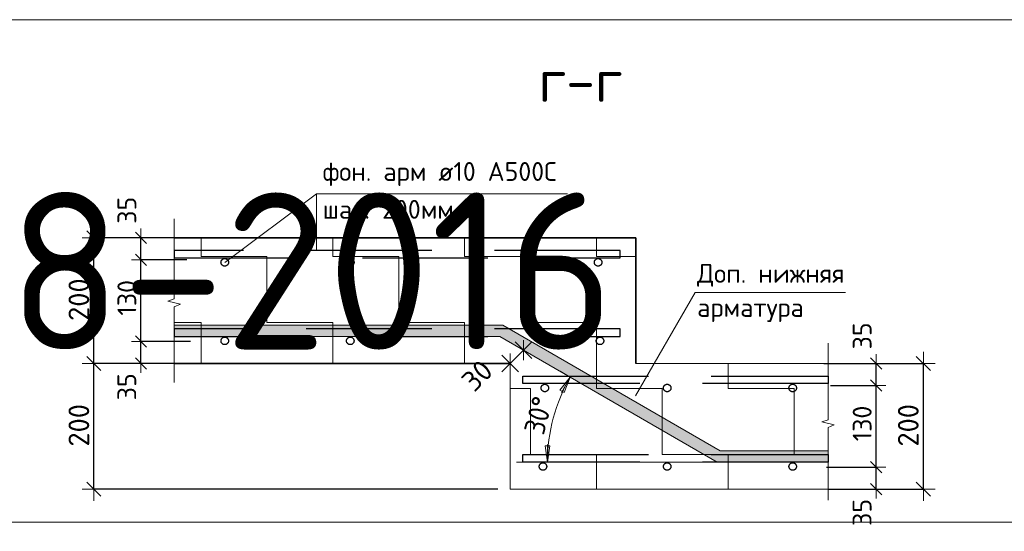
# Model space of a CAD drawing. Header units: metres. Extents: x -38 to 98, y -15 to 19.
# Tile 39 of 64: x 71.636 to 73.205, y 5.128 to 5.942. Entities that reach past the tile are written whole.
import ezdxf

# ---------------------------------------------------------------- set-up
doc = ezdxf.new("R2010")
doc.units = ezdxf.units.M
doc.header["$PDMODE"] = 65
doc.linetypes.add('______2', pattern=[0.27, 0.2, -0.07])
for name, color, linetype, lineweight in [('XR$4$Арм. стержнями нижней зоны', 180, 'Continuous', 35), ('XR$4$ВК__отв в полу 1-2 эт', 220, 'Continuous', 25), ('XR$4$Размерная линия (1)', 7, 'Continuous', 13), ('XR$4$Размерная линия_ общее', 7, 'Continuous', 13), ('XR$4$Текст_ общее_1', 7, 'Continuous', 13)]:
    doc.layers.add(name, color=color, linetype=linetype, lineweight=lineweight)
doc.styles.add('ISOCPEUR', font='txt')
doc.dimstyles.new('DIMSTYLE_17', dxfattribs={"dimtxt": 0.03, "dimasz": 0.03, "dimexe": 0, "dimexo": 0, "dimgap": 0.015, "dimtad": 2, "dimdec": 0, "dimlfac": 1000, "dimrnd": 1, "dimzin": 12, "dimdsep": 46, "dimtxsty": 'ISOCPEUR', "dimblk1": 'ALL_ML_STRICH', "dimblk2": 'ALL_ML_STRICH', "dimsah": 1, "dimcen": 0, "dimclrd": 7, "dimclre": 256, "dimclrt": 7, "dimadec": 0, "dimazin": 0, "dimtfac": 1, "dimtdec": 0, "dimtix": 1, "dimtmove": 2, "dimatfit": 3, "dimfxl": 0, "dimtvp": 1.2, "dimtzin": 0, "dimlwd": 0, "dimlwe": -3, "dimarcsym": 0})
doc.dimstyles.new('DIMSTYLE_19', dxfattribs={"dimtxt": 0.033, "dimasz": 0.0375, "dimexe": 0, "dimexo": 0, "dimgap": 0.0165, "dimtad": 2, "dimdec": 0, "dimlfac": 1000, "dimrnd": 1, "dimzin": 12, "dimdsep": 46, "dimtxsty": 'ISOCPEUR', "dimblk1": 'ALL_ML_STRICH', "dimblk2": 'ALL_ML_STRICH', "dimsah": 1, "dimcen": 0, "dimclrd": 7, "dimclre": 256, "dimclrt": 7, "dimadec": 0, "dimazin": 0, "dimtfac": 1, "dimtdec": 0, "dimtix": 1, "dimtmove": 2, "dimatfit": 3, "dimfxl": 0, "dimtvp": 1.2, "dimtzin": 0, "dimlwd": 0, "dimlwe": -3, "dimarcsym": 0})
doc.dimstyles.new('DIMSTYLE_20', dxfattribs={"dimtxt": 0.03, "dimasz": 0.03, "dimexe": 0, "dimexo": 0, "dimgap": 0.015, "dimtad": 2, "dimdec": 0, "dimlfac": 1000, "dimrnd": 1, "dimzin": 12, "dimdsep": 46, "dimtxsty": 'ISOCPEUR', "dimblk1": 'ALL_ML_STRICH', "dimblk2": 'ALL_ML_STRICH', "dimsah": 1, "dimcen": 0, "dimclrd": 7, "dimclre": 256, "dimclrt": 7, "dimadec": 0, "dimazin": 0, "dimtfac": 1, "dimtdec": 0, "dimtix": 1, "dimtmove": 2, "dimatfit": 3, "dimfxl": 0, "dimtzin": 0, "dimlwd": 0, "dimlwe": -3, "dimarcsym": 0})
doc.dimstyles.new('DIMSTYLE_9', dxfattribs={"dimtxt": 0.033, "dimasz": 0.0375, "dimexe": 0, "dimexo": 0, "dimgap": 0.0165, "dimtad": 2, "dimdec": 0, "dimlfac": 1000, "dimrnd": 1, "dimzin": 12, "dimdsep": 46, "dimtxsty": 'ISOCPEUR', "dimblk1": 'ALL_ML_STRICH', "dimblk2": 'ALL_ML_STRICH', "dimsah": 1, "dimcen": 0, "dimclrd": 7, "dimclre": 256, "dimclrt": 7, "dimadec": 0, "dimazin": 0, "dimtfac": 1, "dimtdec": 0, "dimtix": 1, "dimtmove": 2, "dimatfit": 3, "dimfxl": 0, "dimtzin": 0, "dimlwd": 0, "dimlwe": -3, "dimarcsym": 0})

# ---------------------------------------------------------------- blocks, each defined once
blk = doc.blocks.new('ЭЛЕМЕНТ_УЗОРА_14')
at = {"color": 7, "linetype": 'Continuous', "lineweight": 13, "transparency": 33554687}
blk.add_line((71.8824, 5.3647), (71.8824, 5.3647), dxfattribs=at)
blk.add_lwpolyline([(71.8824, 5.6247), (71.8824, 5.4975), (71.8724, 5.4939), (71.8924, 5.489), (71.8824, 5.4848), (71.8824, 5.3647)], dxfattribs=at)
blk = doc.blocks.new('ЭЛЕМЕНТ_УЗОРА_15')
at = {"color": 7, "linetype": 'Continuous', "lineweight": 13, "transparency": 33554687}
blk.add_line((72.9243, 5.1773), (72.9243, 5.1773), dxfattribs=at)
blk.add_lwpolyline([(72.9243, 5.4273), (72.9243, 5.3051), (72.9143, 5.3016), (72.9343, 5.2968), (72.9243, 5.2928), (72.9243, 5.1773)], dxfattribs=at)
blk = doc.blocks.new('ALL_ML_STRICH')
at = {"color": 0, "linetype": 'ByBlock', "lineweight": -2}
for p, q in [((0, -0.5), (0, 0.5)), ((-1, 0), (0.5, 0)), ((-0.3, -0.3), (0.3, 0.3))]:
    blk.add_line(p, q, dxfattribs=at)
blk = doc.blocks.new('*D430')
at = {"layer": 'DEFPOINTS', "color": 7, "linetype": 'Continuous', "lineweight": 13, "transparency": 33554687}
for p in [(72.9046, 5.3947), (72.9046, 5.1947), (73.0762, 5.1947)]:
    blk.add_point(p, dxfattribs=at)
at = {"layer": 'XR$4$Размерная линия_ общее', "color": 253, "linetype": 'Continuous', "lineweight": -2, "true_color": 0xa0a0a0, "transparency": 33554687}
for p, q in [((72.9246, 5.3947), (73.0762, 5.3947)), ((72.9246, 5.1947), (73.0762, 5.1947))]:
    blk.add_line(p, q, dxfattribs=at)
at = {"layer": 'XR$4$Размерная линия_ общее', "color": 7, "linetype": 'Continuous', "lineweight": -2, "transparency": 33554687}
blk.add_line((73.0762, 5.1947), (73.0762, 5.3947), dxfattribs=at)
at = {"layer": 'XR$4$Размерная линия_ общее', "color": 7, "linetype": 'Continuous', "lineweight": 13, "transparency": 33554687, "xscale": 0.0375, "yscale": 0.0375, "zscale": 0.0375}
for p, rotation in [((73.0762, 5.3947), 90), ((73.0762, 5.1947), 270)]:
    blk.add_blockref('ALL_ML_STRICH', p, dxfattribs=dict(at, rotation=rotation))
at = {"layer": 'XR$4$Размерная линия_ общее', "color": 7, "linetype": 'Continuous', "lineweight": 13, "transparency": 33554687, "insert": (73.0522, 5.2963), "char_height": 0.033, "width": 0.099, "attachment_point": 5, "rotation": 90, "style": 'ISOCPEUR'}
blk.add_mtext('\\A1;{200}', dxfattribs=at)
blk = doc.blocks.new('*D431')
at = {"layer": 'DEFPOINTS', "color": 7, "linetype": 'Continuous', "lineweight": 13, "transparency": 33554687}
for p in [(72.902, 5.2297), (72.9213, 5.1947), (73.0012, 5.1947)]:
    blk.add_point(p, dxfattribs=at)
at = {"layer": 'XR$4$Размерная линия (1)', "color": 9, "linetype": 'Continuous', "lineweight": -2, "true_color": 0xc7c7c7, "transparency": 33554687}
for p, q in [((72.922, 5.2297), (73.0012, 5.2297)), ((72.9413, 5.1947), (73.0012, 5.1947))]:
    blk.add_line(p, q, dxfattribs=at)
at = {"layer": 'XR$4$Размерная линия (1)', "color": 7, "linetype": 'Continuous', "lineweight": -2, "transparency": 33554687}
blk.add_line((73.0012, 5.1947), (73.0012, 5.2297), dxfattribs=at)
at = {"layer": 'XR$4$Размерная линия (1)', "color": 7, "linetype": 'Continuous', "lineweight": 13, "transparency": 33554687, "xscale": 0.03, "yscale": 0.03, "zscale": 0.03}
for p, rotation in [((73.0012, 5.2297), 90), ((73.0012, 5.1947), 270)]:
    blk.add_blockref('ALL_ML_STRICH', p, dxfattribs=dict(at, rotation=rotation))
at = {"layer": 'XR$4$Размерная линия (1)', "color": 7, "linetype": 'Continuous', "lineweight": 13, "transparency": 33554687, "insert": (72.9786, 5.1576), "char_height": 0.03, "width": 0.06, "attachment_point": 5, "rotation": 90, "style": 'ISOCPEUR'}
blk.add_mtext('\\A1;{35}', dxfattribs=at)
blk = doc.blocks.new('*D432')
at = {"layer": 'DEFPOINTS', "color": 7, "linetype": 'Continuous', "lineweight": 13, "transparency": 33554687}
for p in [(72.908, 5.3597), (72.902, 5.2297), (73.0012, 5.2297)]:
    blk.add_point(p, dxfattribs=at)
at = {"layer": 'XR$4$Размерная линия (1)', "color": 9, "linetype": 'Continuous', "lineweight": -2, "true_color": 0xc7c7c7, "transparency": 33554687}
for p, q in [((72.928, 5.3597), (73.0012, 5.3597)), ((72.922, 5.2297), (73.0012, 5.2297))]:
    blk.add_line(p, q, dxfattribs=at)
at = {"layer": 'XR$4$Размерная линия (1)', "color": 7, "linetype": 'Continuous', "lineweight": -2, "transparency": 33554687}
blk.add_line((73.0012, 5.2297), (73.0012, 5.3597), dxfattribs=at)
at = {"layer": 'XR$4$Размерная линия (1)', "color": 7, "linetype": 'Continuous', "lineweight": 13, "transparency": 33554687, "xscale": 0.03, "yscale": 0.03, "zscale": 0.03}
for p, rotation in [((73.0012, 5.3597), 90), ((73.0012, 5.2297), 270)]:
    blk.add_blockref('ALL_ML_STRICH', p, dxfattribs=dict(at, rotation=rotation))
at = {"layer": 'XR$4$Размерная линия (1)', "color": 7, "linetype": 'Continuous', "lineweight": 13, "transparency": 33554687, "insert": (72.9787, 5.2992), "char_height": 0.03, "width": 0.09, "attachment_point": 5, "rotation": 90, "style": 'ISOCPEUR'}
blk.add_mtext('\\A1;{130}', dxfattribs=at)
blk = doc.blocks.new('*D433')
at = {"layer": 'DEFPOINTS', "color": 7, "linetype": 'Continuous', "lineweight": 13, "transparency": 33554687}
for p in [(72.8976, 5.3947), (72.908, 5.3597), (73.0012, 5.3597)]:
    blk.add_point(p, dxfattribs=at)
at = {"layer": 'XR$4$Размерная линия (1)', "color": 9, "linetype": 'Continuous', "lineweight": -2, "true_color": 0xc7c7c7, "transparency": 33554687}
for p, q in [((72.9176, 5.3947), (73.0012, 5.3947)), ((72.928, 5.3597), (73.0012, 5.3597))]:
    blk.add_line(p, q, dxfattribs=at)
at = {"layer": 'XR$4$Размерная линия (1)', "color": 7, "linetype": 'Continuous', "lineweight": -2, "transparency": 33554687}
blk.add_line((73.0012, 5.3597), (73.0012, 5.3947), dxfattribs=at)
at = {"layer": 'XR$4$Размерная линия (1)', "color": 7, "linetype": 'Continuous', "lineweight": 13, "transparency": 33554687, "xscale": 0.03, "yscale": 0.03, "zscale": 0.03}
for p, rotation in [((73.0012, 5.3947), 90), ((73.0012, 5.3597), 270)]:
    blk.add_blockref('ALL_ML_STRICH', p, dxfattribs=dict(at, rotation=rotation))
at = {"layer": 'XR$4$Размерная линия (1)', "color": 7, "linetype": 'Continuous', "lineweight": 13, "transparency": 33554687, "insert": (72.9787, 5.4386), "char_height": 0.03, "width": 0.06, "attachment_point": 5, "rotation": 90, "style": 'ISOCPEUR'}
blk.add_mtext('\\A1;{35}', dxfattribs=at)
blk = doc.blocks.new('*D434')
at = {"layer": 'DEFPOINTS', "color": 7, "linetype": 'Continuous', "lineweight": 13, "transparency": 33554687}
for p in [(71.9285, 5.4297), (71.8294, 5.3947), (71.9092, 5.3947)]:
    blk.add_point(p, dxfattribs=at)
at = {"layer": 'XR$4$Размерная линия (1)', "color": 9, "linetype": 'Continuous', "lineweight": -2, "true_color": 0xc7c7c7, "transparency": 33554687}
for p, q in [((71.9085, 5.4297), (71.8294, 5.4297)), ((71.8892, 5.3947), (71.8294, 5.3947))]:
    blk.add_line(p, q, dxfattribs=at)
at = {"layer": 'XR$4$Размерная линия (1)', "color": 7, "linetype": 'Continuous', "lineweight": -2, "transparency": 33554687}
blk.add_line((71.8294, 5.3947), (71.8294, 5.4297), dxfattribs=at)
at = {"layer": 'XR$4$Размерная линия (1)', "color": 7, "linetype": 'Continuous', "lineweight": 13, "transparency": 33554687, "xscale": 0.03, "yscale": 0.03, "zscale": 0.03}
for p, rotation in [((71.8294, 5.4297), 90), ((71.8294, 5.3947), 270)]:
    blk.add_blockref('ALL_ML_STRICH', p, dxfattribs=dict(at, rotation=rotation))
at = {"layer": 'XR$4$Размерная линия (1)', "color": 7, "linetype": 'Continuous', "lineweight": 13, "transparency": 33554687, "insert": (71.8068, 5.3576), "char_height": 0.03, "width": 0.06, "attachment_point": 5, "rotation": 90, "style": 'ISOCPEUR'}
blk.add_mtext('\\A1;{35}', dxfattribs=at)
blk = doc.blocks.new('*D435')
at = {"layer": 'DEFPOINTS', "color": 7, "linetype": 'Continuous', "lineweight": 13, "transparency": 33554687}
for p in [(71.9225, 5.5597), (71.8294, 5.4297), (71.9285, 5.4297)]:
    blk.add_point(p, dxfattribs=at)
at = {"layer": 'XR$4$Размерная линия (1)', "color": 9, "linetype": 'Continuous', "lineweight": -2, "true_color": 0xc7c7c7, "transparency": 33554687}
for p, q in [((71.9025, 5.5597), (71.8294, 5.5597)), ((71.9085, 5.4297), (71.8294, 5.4297))]:
    blk.add_line(p, q, dxfattribs=at)
at = {"layer": 'XR$4$Размерная линия (1)', "color": 7, "linetype": 'Continuous', "lineweight": -2, "transparency": 33554687}
blk.add_line((71.8294, 5.4297), (71.8294, 5.5597), dxfattribs=at)
at = {"layer": 'XR$4$Размерная линия (1)', "color": 7, "linetype": 'Continuous', "lineweight": 13, "transparency": 33554687, "xscale": 0.03, "yscale": 0.03, "zscale": 0.03}
for p, rotation in [((71.8294, 5.5597), 90), ((71.8294, 5.4297), 270)]:
    blk.add_blockref('ALL_ML_STRICH', p, dxfattribs=dict(at, rotation=rotation))
at = {"layer": 'XR$4$Размерная линия (1)', "color": 7, "linetype": 'Continuous', "lineweight": 13, "transparency": 33554687, "insert": (71.8069, 5.4992), "char_height": 0.03, "width": 0.09, "attachment_point": 5, "rotation": 90, "style": 'ISOCPEUR'}
blk.add_mtext('\\A1;{130}', dxfattribs=at)
blk = doc.blocks.new('*D436')
at = {"layer": 'DEFPOINTS', "color": 7, "linetype": 'Continuous', "lineweight": 13, "transparency": 33554687}
for p in [(71.9329, 5.5947), (71.8294, 5.5597), (71.9225, 5.5597)]:
    blk.add_point(p, dxfattribs=at)
at = {"layer": 'XR$4$Размерная линия (1)', "color": 9, "linetype": 'Continuous', "lineweight": -2, "true_color": 0xc7c7c7, "transparency": 33554687}
for p, q in [((71.9129, 5.5947), (71.8294, 5.5947)), ((71.9025, 5.5597), (71.8294, 5.5597))]:
    blk.add_line(p, q, dxfattribs=at)
at = {"layer": 'XR$4$Размерная линия (1)', "color": 7, "linetype": 'Continuous', "lineweight": -2, "transparency": 33554687}
blk.add_line((71.8294, 5.5597), (71.8294, 5.5947), dxfattribs=at)
at = {"layer": 'XR$4$Размерная линия (1)', "color": 7, "linetype": 'Continuous', "lineweight": 13, "transparency": 33554687, "xscale": 0.03, "yscale": 0.03, "zscale": 0.03}
for p, rotation in [((71.8294, 5.5947), 90), ((71.8294, 5.5597), 270)]:
    blk.add_blockref('ALL_ML_STRICH', p, dxfattribs=dict(at, rotation=rotation))
at = {"layer": 'XR$4$Размерная линия (1)', "color": 7, "linetype": 'Continuous', "lineweight": 13, "transparency": 33554687, "insert": (71.8069, 5.6386), "char_height": 0.03, "width": 0.06, "attachment_point": 5, "rotation": 90, "style": 'ISOCPEUR'}
blk.add_mtext('\\A1;{35}', dxfattribs=at)
blk = doc.blocks.new('*D437')
at = {"layer": 'DEFPOINTS', "color": 7, "linetype": 'Continuous', "lineweight": 13, "transparency": 33554687}
for p in [(71.9259, 5.3947), (71.7544, 5.1947), (72.4179, 5.1947)]:
    blk.add_point(p, dxfattribs=at)
at = {"layer": 'XR$4$Размерная линия_ общее', "color": 253, "linetype": 'Continuous', "lineweight": -2, "true_color": 0xa0a0a0, "transparency": 33554687}
for p, q in [((71.9059, 5.3947), (71.7544, 5.3947)), ((72.3979, 5.1947), (71.7544, 5.1947))]:
    blk.add_line(p, q, dxfattribs=at)
at = {"layer": 'XR$4$Размерная линия_ общее', "color": 7, "linetype": 'Continuous', "lineweight": -2, "transparency": 33554687}
blk.add_line((71.7544, 5.1947), (71.7544, 5.3947), dxfattribs=at)
at = {"layer": 'XR$4$Размерная линия_ общее', "color": 7, "linetype": 'Continuous', "lineweight": 13, "transparency": 33554687, "xscale": 0.0375, "yscale": 0.0375, "zscale": 0.0375}
for p, rotation in [((71.7544, 5.3947), 90), ((71.7544, 5.1947), 270)]:
    blk.add_blockref('ALL_ML_STRICH', p, dxfattribs=dict(at, rotation=rotation))
at = {"layer": 'XR$4$Размерная линия_ общее', "color": 7, "linetype": 'Continuous', "lineweight": 13, "transparency": 33554687, "insert": (71.7304, 5.2963), "char_height": 0.033, "width": 0.099, "attachment_point": 5, "rotation": 90, "style": 'ISOCPEUR'}
blk.add_mtext('\\A1;{200}', dxfattribs=at)
blk = doc.blocks.new('*D438')
at = {"layer": 'DEFPOINTS', "color": 7, "linetype": 'Continuous', "lineweight": 13, "transparency": 33554687}
for p in [(71.9259, 5.5947), (71.7544, 5.3947), (71.9259, 5.3947)]:
    blk.add_point(p, dxfattribs=at)
at = {"layer": 'XR$4$Размерная линия_ общее', "color": 253, "linetype": 'Continuous', "lineweight": -2, "true_color": 0xa0a0a0, "transparency": 33554687}
for p, q in [((71.9059, 5.5947), (71.7544, 5.5947)), ((71.9059, 5.3947), (71.7544, 5.3947))]:
    blk.add_line(p, q, dxfattribs=at)
at = {"layer": 'XR$4$Размерная линия_ общее', "color": 7, "linetype": 'Continuous', "lineweight": -2, "transparency": 33554687}
blk.add_line((71.7544, 5.3947), (71.7544, 5.5947), dxfattribs=at)
at = {"layer": 'XR$4$Размерная линия_ общее', "color": 7, "linetype": 'Continuous', "lineweight": 13, "transparency": 33554687, "xscale": 0.0375, "yscale": 0.0375, "zscale": 0.0375}
for p, rotation in [((71.7544, 5.5947), 90), ((71.7544, 5.3947), 270)]:
    blk.add_blockref('ALL_ML_STRICH', p, dxfattribs=dict(at, rotation=rotation))
at = {"layer": 'XR$4$Размерная линия_ общее', "color": 7, "linetype": 'Continuous', "lineweight": 13, "transparency": 33554687, "insert": (71.7304, 5.4963), "char_height": 0.033, "width": 0.099, "attachment_point": 5, "rotation": 90, "style": 'ISOCPEUR'}
blk.add_mtext('\\A1;{200}', dxfattribs=at)
blk = doc.blocks.new('СЛОЖНЫЙ_ОБЪЕКТ_58')
at = {"linetype": 'Continuous', "lineweight": 13, "transparency": 33554687}
blk.add_hatch(color=7, dxfattribs=at).paths.add_polyline_path([(71.8824, 5.4377), (72.4014, 5.4377), (72.7478, 5.2377), (72.9243, 5.2377), (72.9243, 5.2557), (72.7526, 5.2557), (72.4062, 5.4557), (71.8824, 5.4557)])
at = {"color": 7, "linetype": 'Continuous', "lineweight": 13, "transparency": 33554687}
for p, q in [((72.4062, 5.4557), (71.8824, 5.4557)), ((71.8824, 5.4557), (71.8824, 5.4377)), ((72.7526, 5.2557), (72.4062, 5.4557)), ((72.4014, 5.4377), (71.8824, 5.4377)), ((72.7478, 5.2377), (72.4014, 5.4377)), ((72.9243, 5.2557), (72.7526, 5.2557)), ((72.9243, 5.2557), (72.9243, 5.2377)), ((72.9243, 5.2377), (72.7478, 5.2377))]:
    blk.add_line(p, q, dxfattribs=at)
blk = doc.blocks.new('*D454')
at = {"layer": 'DEFPOINTS', "color": 7, "linetype": 'Continuous', "lineweight": 13, "transparency": 33554687}
for p in [(72.4392, 5.4159), (72.4392, 5.4159), (72.4179, 5.3947)]:
    blk.add_point(p, dxfattribs=at)
at = {"layer": 'XR$4$Размерная линия_ общее', "color": 7, "linetype": 'Continuous', "lineweight": -2, "transparency": 33554687}
blk.add_line((72.4392, 5.4159), (72.4179, 5.3947), dxfattribs=at)
at = {"layer": 'XR$4$Размерная линия_ общее', "color": 253, "linetype": 'Continuous', "lineweight": -2, "true_color": 0xa0a0a0, "transparency": 33554687}
for p, q in [((72.4392, 5.4159), (72.4392, 5.4159)), ((72.4179, 5.3947), (72.4179, 5.3947))]:
    blk.add_line(p, q, dxfattribs=at)
at = {"layer": 'XR$4$Размерная линия_ общее', "color": 7, "linetype": 'Continuous', "lineweight": 13, "transparency": 33554687, "yscale": 0.0375, "zscale": 0.0375}
for p, xscale, rotation in [((72.4179, 5.3947), 0.0375, 224.9999999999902), ((72.4392, 5.4159), 0.03750000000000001, 44.99999999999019)]:
    blk.add_blockref('ALL_ML_STRICH', p, dxfattribs=dict(at, xscale=xscale, rotation=rotation))
at = {"layer": 'XR$4$Размерная линия_ общее', "color": 7, "linetype": 'Continuous', "lineweight": 13, "transparency": 33554687, "insert": (72.3651, 5.3754), "char_height": 0.033, "width": 0.066, "attachment_point": 5, "rotation": 45, "style": 'ISOCPEUR'}
blk.add_mtext('\\A1;{30}', dxfattribs=at)
blk = doc.blocks.new('COMPLEX_ANGLEDIM_1')
at = {"color": 7, "linetype": 'Continuous', "lineweight": 13, "transparency": 33554687}
for p, q in [((72.5135, 5.373), (72.4972, 5.3824)), ((72.4971, 5.3521), (72.5135, 5.373)), ((72.5135, 5.373), (72.4994, 5.3486)), ((72.5135, 5.373), (72.5036, 5.3484)), ((72.5135, 5.373), (72.5135, 5.373)), ((72.5135, 5.373), (72.5297, 5.3636)), ((72.5036, 5.3484), (72.4971, 5.3521)), ((72.481, 5.2639), (72.4735, 5.2639)), ((72.4735, 5.2639), (72.4772, 5.2377)), ((72.4772, 5.2377), (72.4772, 5.2658)), ((72.4772, 5.2377), (72.481, 5.2639)), ((72.4772, 5.2377), (72.4585, 5.2377)), ((72.4772, 5.2377), (72.4772, 5.2377)), ((72.4772, 5.2377), (72.496, 5.2377))]:
    blk.add_line(p, q, dxfattribs=at)
blk.add_arc((72.7478, 5.2377), 0.2706, 150, 180, dxfattribs=at)
at = {"color": 7, "linetype": 'Continuous', "lineweight": 13, "transparency": 33554687, "insert": (72.4711, 5.2794), "char_height": 0.033, "width": 0.080962, "attachment_point": 7, "rotation": 75, "style": 'ISOCPEUR'}
blk.add_mtext('\\W0.91;30%%d', dxfattribs=at)

msp = doc.modelspace()

# ---------------------------------------------------------------- hatches: boundary and pattern name
at = {"linetype": 'Continuous', "lineweight": 13, "transparency": 33554687}
h = msp.add_hatch(dxfattribs=at)
h.set_pattern_fill('____', scale=0.105, style=0, pattern_type=2)
h.set_pattern_definition([(0, (0.21, 0.21), (0.105, 0.105), [0.105, -0.105]), (90, (0.21, 0.21), (-0.105, 0.105), [0.105, -0.105])])
h.paths.add_polyline_path([(72.4179, 5.1947), (72.9243, 5.1947), (72.9243, 5.3947), (72.6179, 5.3947), (72.6179, 5.5947), (71.8824, 5.5947), (71.8824, 5.3947), (72.4179, 5.3947)], flags=0)

# ---------------------------------------------------------------- linework, layer by layer
at = {"color": 7, "linetype": 'Continuous', "lineweight": 13, "transparency": 33554687}
for p, q in [((86.1585, 5.9419), (67.6585, 5.9419)), ((71.9629, 5.5557), (72.1091, 5.6647)), ((72.4179, 5.3947), (72.4392, 5.4159)), ((72.7478, 5.2377), (72.4278, 5.2377)), ((86.1585, 5.1419), (67.6585, 5.1419))]:
    msp.add_line(p, q, dxfattribs=at)
at = {"color": 7, "linetype": 'Continuous', "lineweight": 35, "transparency": 33554687}
msp.add_line((72.4179, 5.3947), (71.8824, 5.3947), dxfattribs=at)
at = {"color": 7, "linetype": 'Continuous', "lineweight": 13, "transparency": 33554687}
for points in [[(72.1091, 5.5747), (72.1091, 5.6647), (72.5091, 5.6647)], [(72.6174, 5.343), (72.7124, 5.5075), (72.9524, 5.5075)]]:
    msp.add_lwpolyline(points, dxfattribs=at)
at = {"color": 7, "linetype": 'Continuous', "lineweight": 35, "transparency": 33554687}
msp.add_lwpolyline([(71.8824, 5.5947), (72.6179, 5.5947), (72.6179, 5.3947)], dxfattribs=at)
at = {"color": 7, "linetype": '______2', "lineweight": -3, "transparency": 33554687}
for points in [[(71.8824, 5.5627), (72.5929, 5.5627), (72.5929, 5.5747), (71.8824, 5.5747), (71.8824, 5.5627)], [(72.9243, 5.3627), (72.438, 5.3627), (72.438, 5.3747), (72.9243, 5.3747), (72.9243, 5.3627)]]:
    msp.add_lwpolyline(points, close=True, dxfattribs=at)
for centre in [(71.9629, 5.5557), (72.1629, 5.5557), (72.3629, 5.5557), (72.5579, 5.5557), (72.473, 5.3557), (72.668, 5.3557), (72.868, 5.3557)]:
    msp.add_circle(centre, 0.006, dxfattribs=at)
at = {"layer": 'XR$4$Арм. стержнями нижней зоны', "color": 7, "linetype": '______2', "lineweight": -3, "transparency": 33554687}
for points in [[(71.8824, 5.4377), (72.5929, 5.4377), (72.5929, 5.4497), (71.8824, 5.4497), (71.8824, 5.4377)], [(72.9243, 5.2377), (72.438, 5.2377), (72.438, 5.2497), (72.9243, 5.2497), (72.9243, 5.2377)]]:
    msp.add_lwpolyline(points, close=True, dxfattribs=at)
for centre in [(71.9629, 5.4307), (72.1629, 5.4307), (72.3629, 5.4307), (72.5609, 5.4307), (72.47, 5.2307), (72.668, 5.2307), (72.868, 5.2307)]:
    msp.add_circle(centre, 0.006, dxfattribs=at)
at = {"layer": 'XR$4$ВК__отв в полу 1-2 эт', "color": 7, "linetype": 'Continuous', "lineweight": 13, "transparency": 33554687}
msp.add_line((72.9243, 5.3947), (72.6179, 5.3947), dxfattribs=at)
msp.add_lwpolyline([(72.4179, 5.3947), (72.4179, 5.1947), (72.9243, 5.1947)], dxfattribs=at)

# ---------------------------------------------------------------- block references
at = {"color": 7, "linetype": 'Continuous', "lineweight": 13, "transparency": 33554687}
for name in ['ЭЛЕМЕНТ_УЗОРА_14', 'СЛОЖНЫЙ_ОБЪЕКТ_58', 'ЭЛЕМЕНТ_УЗОРА_15', 'COMPLEX_ANGLEDIM_1']:
    msp.add_blockref(name, (0, 0), dxfattribs=at)

# ---------------------------------------------------------------- texts
at = {"color": 7, "linetype": 'Continuous', "lineweight": 50, "transparency": 33554687, "insert": (72.5299, 5.845), "char_height": 0.0675, "width": 0.172565, "attachment_point": 5, "style": 'ISOCPEUR'}
msp.add_mtext('\\A1;{\\fISOCPEUR|i0|b0;\\H0.067500;\\W1.000000;\\C7;г-г}\\P', dxfattribs=at)
at = {"color": 7, "linetype": 'Continuous', "lineweight": 35, "transparency": 33554687, "insert": (70.0894, 5.4169), "char_height": 0.25, "width": 2.743715, "attachment_point": 7, "style": 'ISOCPEUR'}
msp.add_mtext('\\W0.96;ГОСТ 34028-2016', dxfattribs=at)
at = {"layer": 'XR$4$Текст_ общее_1', "color": 7, "linetype": 'Continuous', "lineweight": 13, "transparency": 33554687, "char_height": 0.03, "attachment_point": 1}
for s, insert, width, line_spacing_factor in [('\\A1;{\\fISOCPEUR|i0|b0;\\H0.030000;\\W1.000000;\\C7;фон. арм ø10 А500С}\\P{\\fISOCPEUR|i0|b0;\\H0.030000;\\W1.000000;\\C7;шаг. 200мм}\\P', (72.1189, 5.7153), 0.385981, 1.204819), ('\\A1;{\\fISOCPEUR|i0|b0;\\H0.030000;\\W1.000000;\\C7;Доп. нижняя}\\P{\\fISOCPEUR|i0|b0;\\H0.030000;\\W1.000000;\\C7;арматура}\\P', (72.7157, 5.5531), 0.238953, 1.084337)]:
    msp.add_mtext(s, dxfattribs=dict(at, insert=insert, width=width, line_spacing_factor=line_spacing_factor))

# ---------------------------------------------------------------- dimensions: what is measured, and where the dimension line sits
at = {"layer": 'XR$4$Размерная линия (1)', "color": 7, "linetype": 'Continuous', "lineweight": 13, "transparency": 33554687}
for base, p1, p2, dimstyle, picture, middle in [((71.8294, 5.5947), (71.9025, 5.5597), (71.9129, 5.5947), 'DIMSTYLE_17', '*D436', (71.8069, 5.6386)), ((71.8294, 5.5597), (71.9085, 5.4297), (71.9025, 5.5597), 'DIMSTYLE_20', '*D435', (71.8069, 5.4992)), ((73.0012, 5.3947), (72.928, 5.3597), (72.9176, 5.3947), 'DIMSTYLE_17', '*D433', (72.9787, 5.4386)), ((71.8294, 5.4297), (71.8892, 5.3947), (71.9085, 5.4297), 'DIMSTYLE_17', '*D434', (71.8068, 5.3576)), ((73.0012, 5.3597), (72.922, 5.2297), (72.928, 5.3597), 'DIMSTYLE_20', '*D432', (72.9787, 5.2992)), ((73.0012, 5.2297), (72.9413, 5.1947), (72.922, 5.2297), 'DIMSTYLE_17', '*D431', (72.9786, 5.1576))]:
    dim = msp.add_linear_dim(base=base, p1=p1, p2=p2, angle=90, dimstyle=dimstyle, override={"dimpost": '<>', "dimclrd": 7, "dimclre": 9, "dimclrt": 7, "dimlwd": 0, "dimlwe": 65533}, dxfattribs=at)
    dim.commit()
    dim.dimension.update_dxf_attribs({"geometry": picture, "text_midpoint": middle, "dimtype": 160})
at = {"layer": 'XR$4$Размерная линия_ общее', "color": 7, "linetype": 'Continuous', "lineweight": 13, "transparency": 33554687}
for base, p1, p2, angle, dimstyle, picture, middle in [((71.7544, 5.5947), (71.9059, 5.3947), (71.9059, 5.5947), 90, 'DIMSTYLE_9', '*D438', (71.7304, 5.4963)), ((72.4179, 5.3947), (72.4392, 5.4159), (72.4179, 5.3947), 225, 'DIMSTYLE_19', '*D454', (72.3651, 5.3754)), ((71.7544, 5.3947), (72.3979, 5.1947), (71.9059, 5.3947), 90, 'DIMSTYLE_9', '*D437', (71.7304, 5.2963)), ((73.0762, 5.3947), (72.9246, 5.1947), (72.9246, 5.3947), 90, 'DIMSTYLE_9', '*D430', (73.0522, 5.2963))]:
    dim = msp.add_linear_dim(base=base, p1=p1, p2=p2, angle=angle, dimstyle=dimstyle, override={"dimpost": '<>', "dimclrd": 7, "dimclre": 253, "dimclrt": 7, "dimlwd": 0, "dimlwe": 65533}, dxfattribs=at)
    dim.commit()
    dim.dimension.update_dxf_attribs({"geometry": picture, "text_midpoint": middle, "dimtype": 160})

doc.saveas('drawing.dxf')
